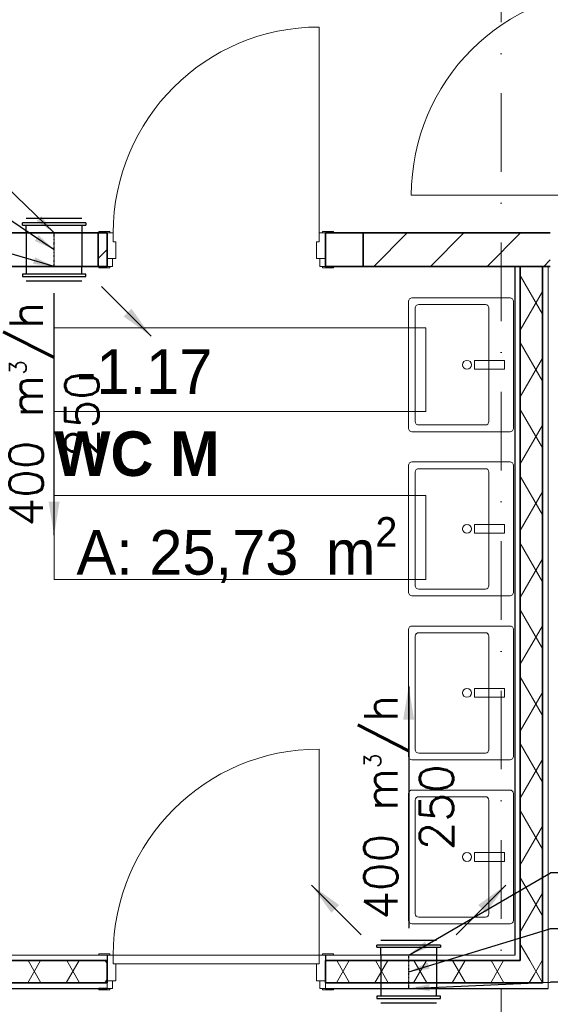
# Model space of a CAD drawing. Header units: millimetres. Extents: x -8078 to 241103, y -4319 to 602442.
# Tile 94 of 148: x 104778 to 107160, y 248821 to 253239. Entities that reach past the tile are written whole.
import ezdxf

# ---------------------------------------------------------------- set-up
doc = ezdxf.new("R2010")
doc.units = ezdxf.units.MM
doc.header["$MEASUREMENT"] = 0
doc.linetypes.add('DASHDOT', pattern=[1, 0.5, -0.25, 0, -0.25])
doc.linetypes.add('Kropki i Kreski', pattern=[6.702778, 3.527778, -1.763889, 0, -1.411111])
for name, color, linetype in [('#podkład', 252, 'Continuous'), ('- strefy pomieszczeń', 7, 'Continuous'), ('Drzwi Archicad', 7, 'Continuous'), ('FLUID-N', 7, 'Continuous'), ('FLUID-N-150-ARRGR', 7, 'Continuous'), ('FLUID-N-150-NUM', 7, 'Continuous'), ('FLUID-N-SYM', 7, 'Continuous'), ('Konstrukcja - Siatka mod', 7, 'Continuous'), ('Konstrukcja - Ściany działowe', 7, 'Continuous'), ('Wnętrze - Wyposażenie', 7, 'Continuous')]:
    doc.layers.add(name, color=color, linetype=linetype)
doc.styles.add('FDBES', font='simplex.shx')
doc.styles.add('STYL_AUTOMATYCZNY_6', font='txt')
doc.styles.add('STYL_AUTOMATYCZNY_9', font='txt')
doc.dimstyles.new('FDBES', dxfattribs={"dimscale": 50, "dimtxt": 4, "dimasz": 2.5, "dimexe": 0.8, "dimexo": 2, "dimgap": 1, "dimtad": 1, "dimdsep": 46, "dimtxsty": 'FDBES', "dimcen": 2.5, "dimclrd": 4, "dimclre": 5, "dimadec": 0, "dimazin": 0, "dimtfac": 1, "dimtmove": 0, "dimatfit": 3, "dimfxl": 1, "dimarcsym": 0})
pattern_1 = [(45, (-208051.03, 747718.21), (-127.27922, 127.27922), [])]
pattern_2 = [(60, (-208051.03, 747718.21), (-129.90381, 75), []), (120, (-208051.03, 747718.21), (129.90381, 75), [])]

# ---------------------------------------------------------------- blocks, each defined once
blk = doc.blocks.new('SDFGHB')
at = {"layer": 'Konstrukcja - Ściany działowe', "linetype": 'Continuous', "lineweight": 13}
h = blk.add_hatch(dxfattribs=at)
h.set_pattern_fill('Bloczki_ceramiczne_0001', color=252, style=0, pattern_type=2)
h.set_pattern_definition(pattern_1)
h.paths.add_polyline_path([(44737.6, 463810.5), (44777.6, 463810.5), (44777.6, 463960.5), (44737.6, 463960.5)])
h = blk.add_hatch(dxfattribs=at)
h.set_pattern_fill('Bloczki_ceramiczne_0001', color=252, style=0, pattern_type=2)
h.set_pattern_definition(pattern_1)
h.paths.add_polyline_path([(45927.6, 463960.5), (45927.6, 463810.5), (46767.6, 463810.5), (46767.6, 463960.5)])
h = blk.add_hatch(dxfattribs=at)
h.set_pattern_fill('Izolacja_miękka_0001', color=252, style=0, pattern_type=2)
h.set_pattern_definition(pattern_2)
h.paths.add_polyline_path([(46732.6, 460695.5), (46732.6, 463810.5), (46632.6, 463810.5), (46632.6, 460695.5)])
h = blk.add_hatch(dxfattribs=at)
h.set_pattern_fill('Izolacja_miękka_0001', color=252, style=0, pattern_type=2)
h.set_pattern_definition(pattern_2)
h.paths.add_polyline_path([(43897.6, 460695.5), (43897.6, 460595.5), (44777.6, 460595.5), (44777.6, 460695.5)])
h = blk.add_hatch(dxfattribs=at)
h.set_pattern_fill('Izolacja_miękka_0001', color=252, style=0, pattern_type=2)
h.set_pattern_definition(pattern_2)
h.paths.add_polyline_path([(46632.6, 460695.5), (45757.6, 460695.5), (45757.6, 460595.5), (46632.6, 460595.5)])
h = blk.add_hatch(dxfattribs=at)
h.set_pattern_fill('Izolacja_miękka_0001', color=252, style=0, pattern_type=2)
h.set_pattern_definition(pattern_2)
h.paths.add_polyline_path([(46732.6, 460695.5), (46632.6, 460695.5), (46732.6, 460595.5)])
h = blk.add_hatch(dxfattribs=at)
h.set_pattern_fill('Izolacja_miękka_0001', color=252, style=0, pattern_type=2)
h.set_pattern_definition(pattern_2)
h.paths.add_polyline_path([(46632.6, 460595.5), (46732.6, 460595.5), (46632.6, 460695.5)])
at = {"layer": '- strefy pomieszczeń', "color": 252, "linetype": 'Continuous', "lineweight": 13, "ltscale": 100}
for p, q in [((44540.4, 463535.5), (46209.4, 463535.5)), ((44540.4, 463159), (44540.4, 463535.5)), ((46209.4, 463535.5), (46209.4, 463159)), ((46209.4, 463159), (44540.4, 463159)), ((44540.4, 462782.5), (46209.4, 462782.5)), ((44540.4, 462406.1), (44540.4, 462782.5)), ((46209.4, 462782.5), (46209.4, 462406.1)), ((46209.4, 462406.1), (44540.4, 462406.1))]:
    blk.add_line(p, q, dxfattribs=at)
at = {"color": 252, "linetype": 'Continuous', "lineweight": 35, "ltscale": 100, "flags": 128}
for points in [[(44777.6, 463960.5), (44737.6, 463960.5)], [(44777.6, 463960.5), (44777.6, 463810.5)], [(46767.6, 463960.5), (45927.6, 463960.5)], [(44737.6, 463810.5), (44777.6, 463810.5)], [(45927.6, 463810.5), (46767.6, 463810.5)]]:
    blk.add_lwpolyline(points, dxfattribs=at)
at = {"layer": 'Drzwi Archicad', "color": 252, "linetype": 'Continuous', "lineweight": 13, "ltscale": 100}
for p, q in [((45729.6, 463960.5), (45729.6, 464884.5)), ((47067.6, 464129.5), (46143.6, 464129.5)), ((44740.6, 463960.5), (44740.6, 463966.5)), ((44740.6, 463966.5), (44790.6, 463966.5)), ((44790.6, 463960.5), (44740.6, 463960.5)), ((44805.6, 463960.5), (44777.6, 463960.5)), ((44777.6, 463960.5), (44777.6, 463845.5)), ((44790.6, 463966.5), (44790.6, 463960.5)), ((44805.6, 463920.5), (44805.6, 463960.5)), ((44805.6, 463920.5), (44805.6, 463960.5)), ((45757.6, 463960.5), (45729.6, 463960.5)), ((45729.6, 463960.5), (45729.6, 463920.5)), ((45729.6, 463960.5), (45729.6, 463920.5)), ((45744.6, 463966.5), (45794.6, 463966.5)), ((45744.6, 463960.5), (45744.6, 463966.5)), ((45794.6, 463960.5), (45744.6, 463960.5)), ((45757.6, 463845.5), (45757.6, 463960.5)), ((45794.6, 463966.5), (45794.6, 463960.5)), ((44817.6, 463920.5), (44805.6, 463920.5)), ((44817.6, 463845.5), (44817.6, 463920.5)), ((45729.6, 463920.5), (45717.6, 463920.5)), ((45717.6, 463920.5), (45717.6, 463845.5)), ((44740.6, 463804.5), (44740.6, 463810.5)), ((44740.6, 463810.5), (44790.6, 463810.5)), ((44777.6, 463810.5), (44777.6, 463845.5)), ((44777.6, 463845.5), (44802.6, 463845.5)), ((44777.6, 463845.5), (44817.6, 463845.5)), ((44802.6, 463810.5), (44777.6, 463810.5)), ((44790.6, 463810.5), (44790.6, 463804.5)), ((44802.6, 463845.5), (44802.6, 463810.5)), ((45717.6, 463845.5), (45757.6, 463845.5)), ((45732.6, 463810.5), (45732.6, 463845.5)), ((45732.6, 463845.5), (45757.6, 463845.5)), ((45757.6, 463810.5), (45732.6, 463810.5)), ((45744.6, 463810.5), (45794.6, 463810.5)), ((45744.6, 463804.5), (45744.6, 463810.5)), ((45757.6, 463845.5), (45757.6, 463810.5)), ((45794.6, 463810.5), (45794.6, 463804.5)), ((44790.6, 463804.5), (44740.6, 463804.5)), ((45794.6, 463804.5), (45744.6, 463804.5)), ((45729.6, 460720.5), (45729.6, 461644.5)), ((44740.6, 460720.5), (44740.6, 460726.5)), ((44740.6, 460726.5), (44790.6, 460726.5)), ((44790.6, 460720.5), (44740.6, 460720.5)), ((44777.6, 460720.5), (44740.6, 460720.5)), ((44777.6, 460720.5), (44740.6, 460720.5)), ((44805.6, 460720.5), (44777.6, 460720.5)), ((44777.6, 460720.5), (44777.6, 460605.5)), ((44790.6, 460726.5), (44790.6, 460720.5)), ((44805.6, 460680.5), (44805.6, 460720.5)), ((44805.6, 460720.5), (45729.6, 460720.5)), ((44805.6, 460680.5), (44805.6, 460720.5)), ((45757.6, 460720.5), (45729.6, 460720.5)), ((45729.6, 460720.5), (45729.6, 460680.5)), ((45729.6, 460720.5), (45729.6, 460680.5)), ((45744.6, 460726.5), (45794.6, 460726.5)), ((45744.6, 460720.5), (45744.6, 460726.5)), ((45794.6, 460720.5), (45744.6, 460720.5)), ((45757.6, 460605.5), (45757.6, 460720.5)), ((45757.6, 460720.5), (45794.6, 460720.5)), ((45757.6, 460720.5), (45794.6, 460720.5)), ((45794.6, 460726.5), (45794.6, 460720.5)), ((44817.6, 460680.5), (44805.6, 460680.5)), ((45729.6, 460680.5), (44805.6, 460680.5)), ((44817.6, 460605.5), (44817.6, 460680.5)), ((45729.6, 460680.5), (45717.6, 460680.5)), ((45717.6, 460680.5), (45717.6, 460605.5)), ((44777.6, 460570.5), (44777.6, 460605.5)), ((44777.6, 460605.5), (44802.6, 460605.5)), ((44777.6, 460605.5), (44817.6, 460605.5)), ((44777.6, 460595.5), (44777.6, 460570.5)), ((44777.6, 460595.5), (44777.6, 460570.5)), ((44802.6, 460605.5), (44802.6, 460570.5)), ((45717.6, 460605.5), (45757.6, 460605.5)), ((45732.6, 460570.5), (45732.6, 460605.5)), ((45732.6, 460605.5), (45757.6, 460605.5)), ((45757.6, 460605.5), (45757.6, 460570.5)), ((45757.6, 460595.5), (45757.6, 460570.5)), ((45757.6, 460595.5), (45757.6, 460570.5)), ((44740.6, 460564.5), (44740.6, 460570.5)), ((44740.6, 460570.5), (44790.6, 460570.5)), ((44790.6, 460564.5), (44740.6, 460564.5)), ((44802.6, 460570.5), (44777.6, 460570.5)), ((44790.6, 460570.5), (44790.6, 460564.5)), ((45757.6, 460570.5), (45732.6, 460570.5)), ((45744.6, 460570.5), (45794.6, 460570.5)), ((45744.6, 460564.5), (45744.6, 460570.5)), ((45794.6, 460564.5), (45744.6, 460564.5)), ((45794.6, 460570.5), (45794.6, 460564.5))]:
    blk.add_line(p, q, dxfattribs=at)
at = {"layer": 'Drzwi Archicad', "color": 252, "linetype": 'Continuous', "lineweight": 35, "ltscale": 100}
for p, q in [((44777.6, 463960.5), (44740.6, 463960.5)), ((44777.6, 463960.5), (44740.6, 463960.5)), ((44777.6, 463960.5), (44777.6, 463845.5)), ((44777.6, 463960.5), (44777.6, 463845.5)), ((45757.6, 463960.5), (45757.6, 463845.5)), ((45757.6, 463960.5), (45757.6, 463845.5)), ((45757.6, 463960.5), (45794.6, 463960.5)), ((45757.6, 463960.5), (45794.6, 463960.5)), ((44777.6, 463810.5), (44740.6, 463810.5)), ((44777.6, 463810.5), (44740.6, 463810.5)), ((44777.6, 463845.5), (44777.6, 463810.5)), ((44777.6, 463845.5), (44777.6, 463810.5)), ((45757.6, 463845.5), (45757.6, 463810.5)), ((45757.6, 463845.5), (45757.6, 463810.5)), ((45757.6, 463810.5), (45794.6, 463810.5)), ((45757.6, 463810.5), (45794.6, 463810.5)), ((44777.6, 460695.5), (44777.6, 460605.5)), ((44777.6, 460695.5), (44777.6, 460605.5)), ((45757.6, 460695.5), (45757.6, 460605.5)), ((45757.6, 460695.5), (45757.6, 460605.5)), ((44777.6, 460605.5), (44777.6, 460595.5)), ((44777.6, 460605.5), (44777.6, 460595.5)), ((45757.6, 460605.5), (45757.6, 460595.5)), ((45757.6, 460605.5), (45757.6, 460595.5))]:
    blk.add_line(p, q, dxfattribs=at)
at = {"layer": 'Drzwi Archicad', "color": 252, "linetype": 'Continuous', "lineweight": 25, "ltscale": 100}
for p, q in [((44777.6, 460720.5), (44777.6, 460695.5)), ((44777.6, 460720.5), (44777.6, 460695.5)), ((45757.6, 460720.5), (45757.6, 460695.5)), ((45757.6, 460720.5), (45757.6, 460695.5)), ((44777.6, 460570.5), (44740.6, 460570.5)), ((44777.6, 460570.5), (44740.6, 460570.5)), ((45757.6, 460570.5), (45794.6, 460570.5)), ((45757.6, 460570.5), (45794.6, 460570.5))]:
    blk.add_line(p, q, dxfattribs=at)
at = {"layer": 'Drzwi Archicad', "color": 252, "linetype": 'Continuous', "lineweight": 13, "ltscale": 100}
for centre in [(47067.6, 464129.5), (45729.6, 463960.5), (45729.6, 460720.5)]:
    blk.add_arc(centre, 924, 90, 180, dxfattribs=at)
at = {"layer": 'Konstrukcja - Siatka mod', "color": 252, "linetype": 'Kropki i Kreski', "lineweight": 13, "ltscale": 100}
blk.add_line((46547.6, 457531.6), (46547.6, 474496.4), dxfattribs=at)
at = {"layer": 'Konstrukcja - Ściany działowe', "color": 252, "linetype": 'Continuous', "lineweight": 35, "ltscale": 100}
for p, q in [((44737.6, 463960.5), (44737.6, 463810.5)), ((45757.6, 463960.5), (45794.6, 463960.5)), ((45757.6, 463960.5), (45757.6, 463845.5)), ((45927.6, 463960.5), (45927.6, 463810.5)), ((45757.6, 463845.5), (45757.6, 463810.5)), ((45757.6, 463810.5), (45794.6, 463810.5)), ((46632.6, 463810.5), (46632.6, 460720.5)), ((46732.6, 460695.5), (46732.6, 463810.5)), ((46632.6, 460695.5), (46632.6, 460720.5)), ((46632.6, 460695.5), (46632.6, 460720.5)), ((44777.6, 460695.5), (43897.6, 460695.5)), ((44777.6, 460695.5), (44777.6, 460605.5)), ((46632.6, 460695.5), (45757.6, 460695.5)), ((45757.6, 460695.5), (45757.6, 460605.5)), ((46732.6, 460595.5), (46732.6, 460695.5)), ((46732.6, 460595.5), (46732.6, 460695.5)), ((43897.6, 460595.5), (44777.6, 460595.5)), ((44777.6, 460605.5), (44777.6, 460595.5)), ((45757.6, 460605.5), (45757.6, 460595.5)), ((45757.6, 460595.5), (46632.6, 460595.5)), ((46632.6, 460595.5), (46732.6, 460595.5))]:
    blk.add_line(p, q, dxfattribs=at)
at = {"layer": 'Konstrukcja - Ściany działowe', "color": 252, "linetype": 'Continuous', "lineweight": 13, "ltscale": 100}
for p, q in [((44777.6, 460720.5), (44740.6, 460720.5)), ((45757.6, 460720.5), (45794.6, 460720.5)), ((44777.6, 460595.5), (44777.6, 460570.5)), ((45757.6, 460595.5), (45757.6, 460570.5))]:
    blk.add_line(p, q, dxfattribs=at)
at = {"layer": 'Konstrukcja - Ściany działowe', "color": 252, "linetype": 'Continuous', "lineweight": 25, "ltscale": 100}
for p, q in [((44777.6, 460720.5), (44777.6, 460695.5)), ((45757.6, 460720.5), (45757.6, 460695.5)), ((44777.6, 460570.5), (44740.6, 460570.5)), ((45757.6, 460570.5), (45794.6, 460570.5))]:
    blk.add_line(p, q, dxfattribs=at)
at = {"layer": 'Konstrukcja - Ściany działowe', "color": 252, "linetype": 'Continuous', "lineweight": 35, "ltscale": 100, "flags": 128}
for points in [[(44737.6, 463960.5), (44337.6, 463960.5)], [(45927.6, 463960.5), (45757.6, 463960.5)], [(44337.6, 463810.5), (44737.6, 463810.5)], [(45757.6, 463810.5), (45927.6, 463810.5)], [(46632.6, 463810.5), (46732.6, 463810.5)]]:
    blk.add_lwpolyline(points, dxfattribs=at)
at = {"layer": 'Konstrukcja - Ściany działowe', "color": 252, "linetype": 'Continuous', "lineweight": 13, "ltscale": 100, "flags": 128}
for points in [[(46607.6, 463810.5), (46632.6, 463810.5)], [(46757.6, 460595.5), (46757.6, 463810.5)], [(44777.6, 460720.5), (43897.6, 460720.5)], [(46607.6, 460720.5), (45757.6, 460720.5)], [(46757.6, 460570.5), (46757.6, 460595.5)]]:
    blk.add_lwpolyline(points, dxfattribs=at)
at = {"layer": 'Konstrukcja - Ściany działowe', "color": 252, "linetype": 'Continuous', "lineweight": 25, "ltscale": 100, "flags": 128}
for points in [[(46607.6, 463810.5), (46607.6, 460720.5)], [(46732.6, 463810.5), (46757.6, 463810.5)], [(43897.6, 460570.5), (44777.6, 460570.5)], [(45757.6, 460570.5), (46757.6, 460570.5)]]:
    blk.add_lwpolyline(points, dxfattribs=at)
at = {"layer": 'Wnętrze - Wyposażenie', "color": 252, "linetype": 'Continuous', "lineweight": 13, "ltscale": 100}
for p, q in [((46476.6, 463638.9), (46176.6, 463638.9)), ((46161.6, 463623.9), (46161.6, 463113.9)), ((46491.6, 463113.9), (46491.6, 463623.9)), ((46176.6, 463098.9), (46476.6, 463098.9)), ((46161.6, 462887.9), (46161.6, 462377.9)), ((46476.6, 462902.9), (46176.6, 462902.9)), ((46491.6, 462377.9), (46491.6, 462887.9)), ((46176.6, 462362.9), (46476.6, 462362.9)), ((46161.6, 462151.9), (46161.6, 461641.9)), ((46476.6, 462166.9), (46176.6, 462166.9)), ((46491.6, 461641.9), (46491.6, 462151.9)), ((46176.6, 461626.9), (46476.6, 461626.9)), ((46476.6, 461430.9), (46176.6, 461430.9)), ((46161.6, 461415.9), (46161.6, 460905.9)), ((46491.6, 460905.9), (46491.6, 461415.9)), ((46176.6, 460890.9), (46476.6, 460890.9))]:
    blk.add_line(p, q, dxfattribs=at)
at = {"layer": 'Wnętrze - Wyposażenie', "color": 252, "linetype": 'Continuous', "lineweight": 13, "ltscale": 100, "flags": 128}
for points in [[(46601.6, 463083.9), (46601.6, 463653.9, 0.414214), (46586.6, 463668.9), (46146.6, 463668.9, 0.414214), (46131.6, 463653.9), (46131.6, 463083.9, 0.414214), (46146.6, 463068.9), (46586.6, 463068.9, 0.414214)], [(46601.6, 462347.9), (46601.6, 462917.9, 0.414214), (46586.6, 462932.9), (46146.6, 462932.9, 0.414214), (46131.6, 462917.9), (46131.6, 462347.9, 0.414214), (46146.6, 462332.9), (46586.6, 462332.9, 0.414214)], [(46601.6, 461611.9), (46601.6, 462181.9, 0.414214), (46586.6, 462196.9), (46146.6, 462196.9, 0.414214), (46131.6, 462181.9), (46131.6, 461611.9, 0.414214), (46146.6, 461596.9), (46586.6, 461596.9, 0.414214)], [(46601.6, 460875.9), (46601.6, 461445.9, 0.414214), (46586.6, 461460.9), (46146.6, 461460.9, 0.414214), (46131.6, 461445.9), (46131.6, 460875.9, 0.414214), (46146.6, 460860.9), (46586.6, 460860.9, 0.414214)]]:
    blk.add_lwpolyline(points, format="xyb", close=True, dxfattribs=at)
for points in [[(46426.6, 463348.9), (46426.6, 463388.9), (46561.6, 463388.9), (46561.6, 463348.9)], [(46426.6, 462612.9), (46426.6, 462652.9), (46561.6, 462652.9), (46561.6, 462612.9)], [(46426.6, 461876.9), (46426.6, 461916.9), (46561.6, 461916.9), (46561.6, 461876.9)], [(46426.6, 461140.9), (46426.6, 461180.9), (46561.6, 461180.9), (46561.6, 461140.9)]]:
    blk.add_lwpolyline(points, close=True, dxfattribs=at)
at = {"layer": 'Wnętrze - Wyposażenie', "color": 252, "linetype": 'Continuous', "lineweight": 13, "ltscale": 100}
for centre in [(46393.4, 463368.9), (46393.4, 462632.9), (46393.4, 461896.9), (46393.4, 461160.9)]:
    blk.add_circle(centre, 20, dxfattribs=at)
for centre, start, end in [((46176.6, 463623.9), 90.0009, 180.0009), ((46476.6, 463623.9), 0.0009, 90.0009), ((46176.6, 463113.9), 180.0009, 270.0009), ((46476.6, 463113.9), 270.0009, 0.0009), ((46176.6, 462887.9), 90.0009, 180.0009), ((46476.6, 462887.9), 0.0009, 90.0009), ((46176.6, 462377.9), 180.0009, 270.0009), ((46476.6, 462377.9), 270.0009, 0.0009), ((46176.6, 462151.9), 90.0009, 180.0009), ((46476.6, 462151.9), 0.0009, 90.0009), ((46176.6, 461641.9), 180.0009, 270.0009), ((46476.6, 461641.9), 270.0009, 0.0009), ((46176.6, 461415.9), 90.0009, 180.0009), ((46476.6, 461415.9), 0.0009, 90.0009), ((46176.6, 460905.9), 180.0009, 270.0009), ((46476.6, 460905.9), 270.0009, 0.0009)]:
    blk.add_arc(centre, 15, start, end, dxfattribs=at)
at = {"layer": '- strefy pomieszczeń', "color": 252, "linetype": 'Continuous', "lineweight": 13, "char_height": 200, "attachment_point": 1}
for s, insert, style in [('\\A1;{\\pql;\\pt0,500;\\fGeneva CE|b0|i0|c0|p0;\\W1.000000;-1.17\\fGeneva CE|b0|i0|c0|p0;\\W1.000000;\\A1{\\H.66x;\\S^  ;}\\fGeneva CE|b0|i0|c0|p0;\\W1.000000;\\fGeneva CE|b0|i0|c0|p0;\\W1.000000;\\A1{\\H.66x;\\S^  ;}}', (44640.4, 463438.6), 'STYL_AUTOMATYCZNY_6'), ('\\A1;{\\pql;\\pt0,500;\\fGeneva CE|b1|i0|c0|p0;\\W1.000000;WC M\\fGeneva CE|b1|i0|c0|p0;\\W1.000000;\\A1{\\H.66x;\\S^  ;}\\fGeneva CE|b1|i0|c0|p0;\\W1.000000;\\fGeneva CE|b1|i0|c0|p0;\\W1.000000;\\A1{\\H.66x;\\S^  ;}}', (44540.4, 463070.1), 'STYL_AUTOMATYCZNY_9'), ('\\A1;{\\pql;\\pt0,500;\\fGeneva CE|b0|i0|c0|p0;\\W1.000000;A: 25,73\\fGeneva CE|b0|i0|c0|p0;\\W1.000000;\\A1{\\H.66x;\\S^  ;}\\fGeneva CE|b0|i0|c0|p0;\\W1.000000; m\\fGeneva CE|b0|i0|c0|p0;\\W1.000000;\\A1{\\H.66x;\\S2^  ;}}', (44640.4, 462685.6), 'STYL_AUTOMATYCZNY_6')]:
    blk.add_mtext(s, dxfattribs=dict(at, insert=insert, style=style))
blk = doc.blocks.new('*U56445')
at = {"color": 14, "linetype": 'Continuous', "lineweight": -2}
for p, q in [((-75, 125), (-75, 124.8)), ((-75, 124.8), (-75, 0)), ((75, 124.8), (75, 125)), ((75, 0), (75, 124.8)), ((-75, 0), (-75, -125)), ((75, -124.8), (75, 0)), ((-75, -125), (-75, -125)), ((75, -125), (75, -124.8))]:
    blk.add_line(p, q, dxfattribs=at)
at = {"color": 0, "linetype": 'ByBlock', "lineweight": -2}
for p, q in [((75, 125), (-75, 125)), ((75, -125), (-75, -125))]:
    blk.add_line(p, q, dxfattribs=at)
at = {"layer": 'FLUID-N-SYM', "color": 2, "linetype": 'DASHDOT', "lineweight": -3}
blk.add_line((-75, 0), (75, 0), dxfattribs=at)
blk = doc.blocks.new('*U56446')
at = {"color": 0, "linetype": 'ByBlock', "lineweight": -2}
for p, q in [((-142.5, 0, 45), (-142.3, 0, 45)), ((142.5, 0, 35), (-142.5, 0, 35)), ((-142.5, 0, 35), (-142.5, 0, 45)), ((-142.3, 0, 45), (142.3, 0, 45)), ((-125, 0, 0), (-125, 0, 35)), ((-125, 0, 65), (125, 0, 65)), ((125, 0, 35), (125, 0, 0)), ((142.3, 0, 45), (142.5, 0, 45)), ((142.5, 0, 45), (142.5, 0, 35))]:
    blk.add_line(p, q, dxfattribs=at)
at = {"color": 14, "linetype": 'Continuous', "lineweight": -2}
blk.add_line((-125, 0), (125, 0), dxfattribs=at)
blk = doc.blocks.new('*U56448')
at = {"color": 0, "linetype": 'ByBlock', "lineweight": -2}
for p, q in [((-142.5, 0, 35), (-142.3, 0, 35)), ((-142.5, 0, 35), (-142.5, 0, 45)), ((142.5, 0, 45), (-142.5, 0, 45)), ((-142.3, 0, 35), (142.3, 0, 35)), ((-125, 0, 0), (-125, 0, 35)), ((125, 0, 65), (-125, 0, 65)), ((125, 0, 35), (125, 0, 0)), ((142.3, 0, 35), (142.5, 0, 35)), ((142.5, 0, 45), (142.5, 0, 35))]:
    blk.add_line(p, q, dxfattribs=at)
at = {"color": 14, "linetype": 'Continuous', "lineweight": -2}
blk.add_line((125, 0), (-125, 0), dxfattribs=at)
blk = doc.blocks.new('*U56447')
at = {"color": 14, "linetype": 'Continuous', "lineweight": -2}
for p, q in [((-75, 125), (-75, 124.8)), ((-75, 124.8), (-75, 0)), ((75, 124.8), (75, 125)), ((75, 0), (75, 124.8)), ((-75, 0), (-75, -125)), ((75, -124.8), (75, 0)), ((-75, -125), (-75, -125)), ((75, -125), (75, -124.8))]:
    blk.add_line(p, q, dxfattribs=at)
at = {"color": 0, "linetype": 'ByBlock', "lineweight": -2}
for p, q in [((75, 125), (-75, 125)), ((75, -125), (-75, -125))]:
    blk.add_line(p, q, dxfattribs=at)
at = {"layer": 'FLUID-N-SYM', "color": 2, "linetype": 'DASHDOT', "lineweight": -3}
blk.add_line((-75, 0), (75, 0), dxfattribs=at)
blk = doc.blocks.new('*U56449')
at = {"color": 0, "linetype": 'ByBlock', "lineweight": -2}
for p, q in [((-142.5, 0, 45), (-142.3, 0, 45)), ((142.5, 0, 35), (-142.5, 0, 35)), ((-142.5, 0, 35), (-142.5, 0, 45)), ((-142.3, 0, 45), (142.3, 0, 45)), ((-125, 0, 0), (-125, 0, 35)), ((-125, 0, 65), (125, 0, 65)), ((125, 0, 35), (125, 0, 0)), ((142.3, 0, 45), (142.5, 0, 45)), ((142.5, 0, 45), (142.5, 0, 35))]:
    blk.add_line(p, q, dxfattribs=at)
at = {"color": 14, "linetype": 'Continuous', "lineweight": -2}
blk.add_line((-125, 0), (125, 0), dxfattribs=at)
blk = doc.blocks.new('*U56450')
at = {"color": 0, "linetype": 'ByBlock', "lineweight": -2}
for p, q in [((-142.5, 0, 35), (-142.3, 0, 35)), ((-142.5, 0, 35), (-142.5, 0, 45)), ((142.5, 0, 45), (-142.5, 0, 45)), ((-142.3, 0, 35), (142.3, 0, 35)), ((-125, 0, 0), (-125, 0, 35)), ((125, 0, 65), (-125, 0, 65)), ((125, 0, 35), (125, 0, 0)), ((142.3, 0, 35), (142.5, 0, 35)), ((142.5, 0, 45), (142.5, 0, 35))]:
    blk.add_line(p, q, dxfattribs=at)
at = {"color": 14, "linetype": 'Continuous', "lineweight": -2}
blk.add_line((125, 0), (-125, 0), dxfattribs=at)
blk = doc.blocks.new('*U56420')
at = {"color": 5, "lineweight": -2}
blk.add_leader([(222.7, -222.7), (0, 0)], dimstyle='FDBES', override={"dimscale": 60, "dimclrd": 5}, dxfattribs=at)
blk = doc.blocks.new('*U56428')
at = {"color": 5, "lineweight": -2}
blk.add_leader([(-222.7, -222.7), (0, 0)], dimstyle='FDBES', override={"dimscale": 60, "dimclrd": 5}, dxfattribs=at)
blk = doc.blocks.new('*U56426')
at = {"color": 7, "lineweight": -2, "insert": (0, -542.9), "char_height": 150, "attachment_point": 5, "rotation": 270, "style": 'FDBES'}
blk.add_mtext('400 m{\\A2;\\H0.5x;3}/h\\P250', dxfattribs=at)
at = {"color": 5, "lineweight": -2}
blk.add_leader([(0, -1085.7), (0, 0)], dimstyle='FDBES', override={"dimscale": 60, "dimclrd": 5}, dxfattribs=at)
blk = doc.blocks.new('*U56427')
at = {"color": 5, "lineweight": -2}
blk.add_leader([(222.7, -222.7), (0, 0)], dimstyle='FDBES', override={"dimscale": 60, "dimclrd": 5}, dxfattribs=at)
blk = doc.blocks.new('*U56436')
at = {"color": 7, "lineweight": -2}
blk.add_line((-704.1, 678.2), (-1381.3, 678.2), dxfattribs=at)
at = {"color": 0, "lineweight": -2, "insert": (-1042.7, 678.2), "char_height": 150, "attachment_point": 5, "style": 'FDBES'}
blk.add_mtext('N-13\\P ', dxfattribs=at)
at = {"color": 7, "lineweight": -2}
blk.add_leader([(0, 0), (-704.1, 678.2)], dimstyle='FDBES', override={"dimscale": 37.5, "dimclrd": 7, "dimclre": 7}, dxfattribs=at)
blk = doc.blocks.new('*U56437')
at = {"color": 7, "lineweight": -2}
blk.add_line((-690.3, 463.2), (-1374.6, 463.2), dxfattribs=at)
at = {"color": 0, "lineweight": -2, "insert": (-1032.4, 463.2), "char_height": 150, "attachment_point": 5, "style": 'FDBES'}
blk.add_mtext('N-14\\P ', dxfattribs=at)
at = {"color": 7, "lineweight": -2}
blk.add_leader([(0, 0), (-690.3, 463.2)], dimstyle='FDBES', override={"dimscale": 37.5, "dimclrd": 7, "dimclre": 7}, dxfattribs=at)
blk = doc.blocks.new('*U56438')
at = {"color": 7, "lineweight": -2}
blk.add_line((-684.1, 198.2), (-1361.3, 198.2), dxfattribs=at)
at = {"color": 0, "lineweight": -2, "insert": (-1022.7, 198.2), "char_height": 150, "attachment_point": 5, "style": 'FDBES'}
blk.add_mtext('N-13\\P ', dxfattribs=at)
at = {"color": 7, "lineweight": -2}
blk.add_leader([(0, 0), (-684.1, 198.2)], dimstyle='FDBES', override={"dimscale": 37.5, "dimclrd": 7, "dimclre": 7}, dxfattribs=at)
blk = doc.blocks.new('*U56453')
at = {"color": 7, "lineweight": -2, "insert": (0, -542.9), "char_height": 150, "attachment_point": 5, "rotation": 90, "style": 'FDBES'}
blk.add_mtext('400 m{\\A2;\\H0.5x;3}/h\\P250', dxfattribs=at)
at = {"color": 5, "lineweight": -2}
blk.add_leader([(0, -1085.7), (0, 0)], dimstyle='FDBES', override={"dimscale": 60, "dimclrd": 5}, dxfattribs=at)
blk = doc.blocks.new('*U56455')
at = {"color": 7, "lineweight": -2}
blk.add_line((1314.2, 368.2), (637.1, 368.2), dxfattribs=at)
at = {"color": 0, "lineweight": -2, "insert": (975.6, 368.2), "char_height": 150, "attachment_point": 5, "style": 'FDBES'}
blk.add_mtext('N-13\\P ', dxfattribs=at)
at = {"color": 7, "lineweight": -2}
blk.add_leader([(0, 0), (637.1, 368.2)], dimstyle='FDBES', override={"dimscale": 37.5, "dimclrd": 7, "dimclre": 7}, dxfattribs=at)
blk = doc.blocks.new('*U56456')
at = {"color": 7, "lineweight": -2}
blk.add_line((1317.8, 193.2), (633.5, 193.2), dxfattribs=at)
at = {"color": 0, "lineweight": -2, "insert": (975.6, 193.2), "char_height": 150, "attachment_point": 5, "style": 'FDBES'}
blk.add_mtext('N-14\\P ', dxfattribs=at)
at = {"color": 7, "lineweight": -2}
blk.add_leader([(0, 0), (633.5, 193.2)], dimstyle='FDBES', override={"dimscale": 37.5, "dimclrd": 7, "dimclre": 7}, dxfattribs=at)
blk = doc.blocks.new('*U56458')
at = {"color": 7, "lineweight": -2}
blk.add_line((1314.2, 28.2), (637.1, 28.2), dxfattribs=at)
at = {"color": 0, "lineweight": -2, "insert": (975.6, 28.2), "char_height": 150, "attachment_point": 5, "style": 'FDBES'}
blk.add_mtext('N-13\\P ', dxfattribs=at)
at = {"color": 7, "lineweight": -2}
blk.add_leader([(0, 0), (637.1, 28.2)], dimstyle='FDBES', override={"dimscale": 37.5, "dimclrd": 7, "dimclre": 7}, dxfattribs=at)

msp = doc.modelspace()

# ---------------------------------------------------------------- block references
at = {"layer": '#podkład'}
msp.add_blockref('SDFGHB', (60392.7, -211678.7), dxfattribs=at)
at = {"layer": 'FLUID-N', "color": 1, "linetype": 'Continuous', "lineweight": -2, "extrusion": (2.83277e-16, 1, 6.12323e-17), "rotation": 180}
for name, p in [('*U56448', (-104932.7, -440, 252281.8)), ('*U56450', (-106524.4, -440, 249041.8))]:
    msp.add_blockref(name, p, dxfattribs=at)
at = {"layer": 'FLUID-N', "color": 1, "linetype": 'Continuous', "rotation": 89.99999999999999}
for name, p in [('*U56445', (104932.7, 252206.8, -440)), ('*U56447', (106524.4, 248966.8, -440))]:
    msp.add_blockref(name, p, dxfattribs=at)
at = {"layer": 'FLUID-N', "color": 1, "linetype": 'Continuous', "lineweight": -2, "extrusion": (-2.83277e-16, -1, 6.12323e-17)}
for name, p in [('*U56446', (104932.7, -440, -252131.8)), ('*U56449', (106524.4, -440, -248891.8))]:
    msp.add_blockref(name, p, dxfattribs=at)
at = {"layer": 'FLUID-N-150-ARRGR', "color": 7, "lineweight": -2}
for name, p in [('*U56453', (104932.7, 252011.8, -440)), ('*U56420', (105145.9, 252041.1, -440))]:
    msp.add_blockref(name, p, dxfattribs=at)
at = {"layer": 'FLUID-N-150-ARRGR', "color": 7, "lineweight": -2, "rotation": 180}
for name, p in [('*U56426', (106524.4, 249161.8, -440)), ('*U56427', (106311.1, 249132.5, -440)), ('*U56428', (106737.6, 249132.5, -440))]:
    msp.add_blockref(name, p, dxfattribs=at)
at = {"layer": 'FLUID-N-150-NUM', "linetype": 'ByBlock', "lineweight": -2}
for name, p in [('*U56436', (104932.7, 252281.8, -440)), ('*U56437', (104932.7, 252206.8, -440)), ('*U56438', (104932.7, 252131.8, -440)), ('*U56455', (106524.4, 249041.8, -440)), ('*U56456', (106524.4, 248966.8, -440)), ('*U56458', (106524.4, 248891.8, -440))]:
    msp.add_blockref(name, p, dxfattribs=at)

doc.saveas('drawing.dxf')
